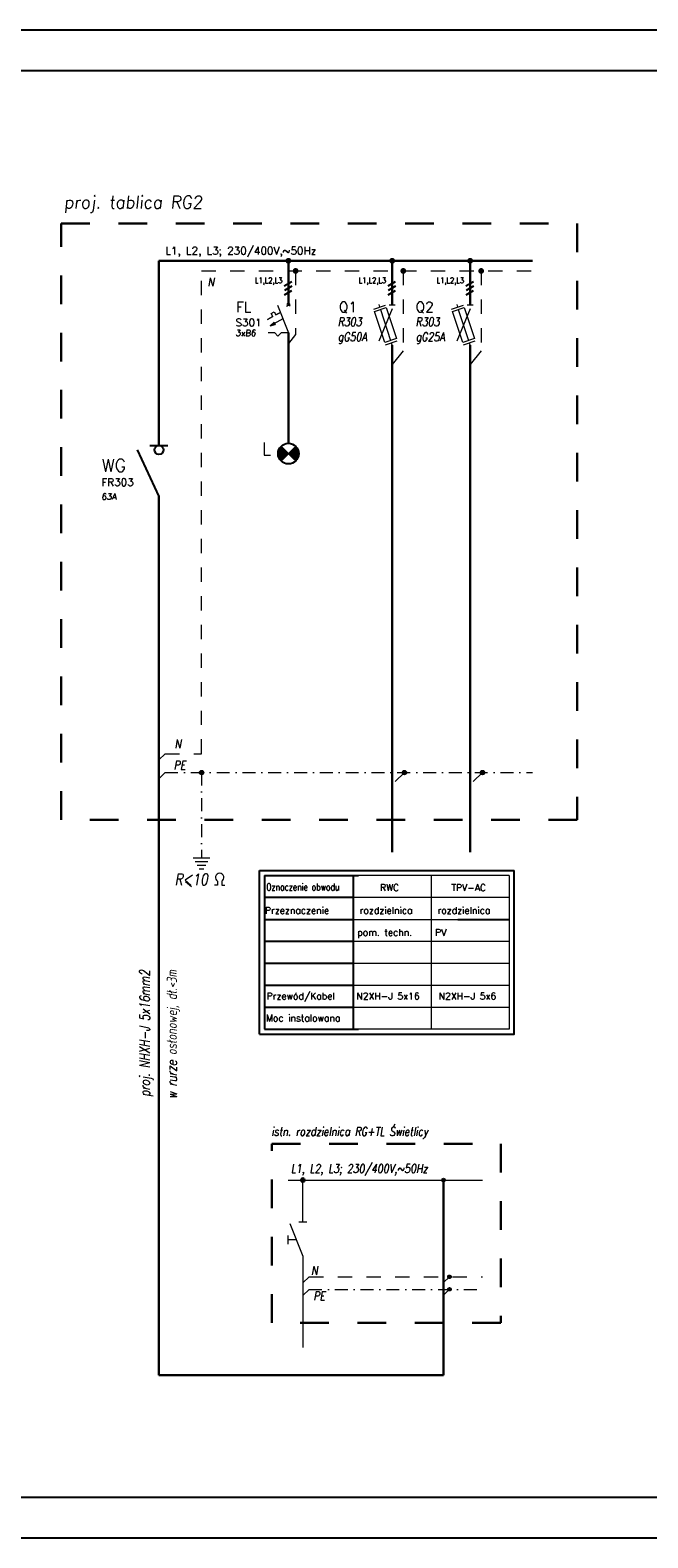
# Model space of a CAD drawing. Extents: x -558982 to 5119495, y -5290134 to 121759.
# Tile 167 of 256: x -482322 to -470161, y 10416 to 40116. Entities that reach past the tile are written whole.
import ezdxf
from ezdxf.enums import TextEntityAlignment as Align

# ---------------------------------------------------------------- set-up
doc = ezdxf.new("R2010")
doc.units = 0
doc.header["$MEASUREMENT"] = 0
doc.linetypes.add('DASHDOT', pattern=[25.4, 12.7, -6.35, 0, -6.35])
doc.linetypes.add('Dashed', pattern=[564.444447, 282.222223, -282.222223])
for name, color, linetype, lineweight in [('$ IE INSTALACJA ELEKTRYCZNA', 1, 'Continuous', 30), ('$ IE_APARATY ELEKTRYCZNE', 7, 'Continuous', 0), ('$ IE_OPISY', 7, 'Continuous', 25), ('$ IE_SCHEMAT', 7, 'Continuous', 0)]:
    doc.layers.add(name, color=color, linetype=linetype, lineweight=lineweight)
doc.layers.add('$ IE TABELA', color=7, linetype='Continuous')
doc.styles.add('R', font='romans.shx', dxfattribs={"width": 0.85})
doc.styles.add('ROMANS', font='romans.shx', dxfattribs={"width": 0.85})

# ---------------------------------------------------------------- blocks, each defined once
blk = doc.blocks.new('lampka sygnalizacyjna')
at = {"layer": '$ IE_APARATY ELEKTRYCZNE', "linetype": 'Continuous', "lineweight": 25}
for points in [[(5543993.8, 5925075.6), (5543979.5, 5925089.9, 0.198912), (5543973.5, 5925075.6, 0.198912), (5543979.5, 5925061.2)], [(5544008.2, 5925061.2, 0.198912), (5544014.1, 5925075.6, 0.198912), (5544008.2, 5925089.9), (5543993.8, 5925075.6)]]:
    blk.add_hatch(color=1, dxfattribs=at).paths.add_polyline_path(points)
at = {"layer": '$ IE_APARATY ELEKTRYCZNE', "color": 1, "linetype": 'Continuous', "lineweight": 25}
for p, q in [((5544008.2, 5925061.2), (5543979.5, 5925089.9)), ((5543979.5, 5925061.2), (5544008.2, 5925089.9))]:
    blk.add_line(p, q, dxfattribs=at)
blk.add_circle((5543993.8, 5925075.6), 20.3, dxfattribs=at)
blk = doc.blocks.new('rozłącznik izolacyjny')
at = {"layer": '$ IE_APARATY ELEKTRYCZNE', "color": 7, "linetype": 'Continuous', "lineweight": 25}
for p, q in [((5543845.9, 5925091.8), (5543881.5, 5925091.8)), ((5543820.7, 5925083), (5543863.7, 5924991))]:
    blk.add_line(p, q, dxfattribs=at)
blk.add_circle((5543863.7, 5925083), 8.84, dxfattribs=at)
blk = doc.blocks.new('a3eee')
at = {"layer": '$ IE TABELA'}
for p, q in [((23930.8, 4176.8), (19730.8, 4176.8)), ((23840.8, 4096.8), (19890.8, 4096.8)), ((19890.8, 1286.8), (23840.8, 1286.8)), ((19730.8, 1206.8), (23930.8, 1206.8))]:
    blk.add_line(p, q, dxfattribs=at)
blk = doc.blocks.new('wyłącznik nadprądowy')
at = {"layer": '$ IE_APARATY ELEKTRYCZNE'}
h = blk.add_hatch(color=256, dxfattribs=at)
h.paths.add_polyline_path([(5544320.5, 5925082.2), (5544319.3, 5925084.4), (5544311.5, 5925077.3)])
h.paths.add_polyline_path([(5544320.5, 5925082.2), (5544311.5, 5925077.3), (5544321.7, 5925079.9)])
for p, q in [((5544317, 5925095.7), (5544306.2, 5925089.9)), ((5544306.2, 5925089.9), (5544317, 5925095.7)), ((5544336.9, 5925090.9), (5544311.5, 5925077.3)), ((5544336.9, 5925090.9), (5544311.5, 5925077.3)), ((5544313.8, 5925101.8), (5544319.9, 5925105.1)), ((5544313.8, 5925101.8), (5544319.9, 5925105.1)), ((5544313.8, 5925101.8), (5544319.9, 5925105.1)), ((5544317, 5925095.7), (5544313.8, 5925101.8)), ((5544317, 5925095.7), (5544313.8, 5925101.8)), ((5544317, 5925095.7), (5544313.8, 5925101.8)), ((5544319.9, 5925105.1), (5544323.2, 5925098.9)), ((5544319.9, 5925105.1), (5544323.2, 5925098.9)), ((5544319.9, 5925105.1), (5544323.2, 5925098.9)), ((5544331.9, 5925103.6), (5544323.2, 5925098.9)), ((5544323.2, 5925098.9), (5544331.9, 5925103.6)), ((5544326.1, 5925118.2), (5544347.7, 5925063.6)), ((5544320.7, 5925063.6), (5544308.1, 5925063.6)), ((5544320.7, 5925063.6), (5544308.1, 5925063.6)), ((5544311.5, 5925077.3), (5544319.3, 5925084.4)), ((5544311.5, 5925077.3), (5544321.7, 5925079.9)), ((5544319.3, 5925084.4), (5544321.7, 5925079.9)), ((5544327.1, 5925056.9), (5544320.7, 5925063.6)), ((5544327.1, 5925056.9), (5544320.7, 5925063.6)), ((5544327.1, 5925056.9), (5544333.5, 5925063.6)), ((5544333.5, 5925063.6), (5544327.1, 5925056.9)), ((5544347.7, 5925063.6), (5544333.5, 5925063.6)), ((5544347.7, 5925063.6), (5544333.5, 5925063.6))]:
    blk.add_line(p, q, dxfattribs=at)
for points in [[(5544344.2, 5925115.7), (5544351, 5925120.7)], [(5544351.1, 5925115.7), (5544344.3, 5925120.7)]]:
    blk.add_lwpolyline(points, dxfattribs=at)

msp = doc.modelspace()

# ---------------------------------------------------------------- hatches: boundary and pattern name
at = {"layer": '$ IE INSTALACJA ELEKTRYCZNA', "linetype": 'Continuous'}
h = msp.add_hatch(color=7, dxfattribs=at)
edge = h.paths.add_edge_path()
edge.add_arc((-476953, 17464), 35.3, 0, 360)
at = {"layer": '$ IE INSTALACJA ELEKTRYCZNA', "linetype": 'Continuous', "lineweight": 0}
h = msp.add_hatch(color=7, dxfattribs=at)
edge = h.paths.add_edge_path()
edge.add_arc((-474183, 17464), 35.3, 0, 360)
at = {"layer": '$ IE INSTALACJA ELEKTRYCZNA', "linetype": 'Continuous', "lineweight": 0, "ltscale": 3}
h = msp.add_hatch(color=7, dxfattribs=at)
edge = h.paths.add_edge_path()
edge.add_arc((-474183, 17464), 35.3, 180, 540)
h = msp.add_hatch(color=7, dxfattribs=at)
edge = h.paths.add_edge_path()
edge.add_arc((-474183, 17464), 35.3, 180, 540)
at = {"layer": '$ IE INSTALACJA ELEKTRYCZNA', "linetype": 'Dashed', "lineweight": 0, "ltscale": 100}
for points in [[(-474034, 15559, 1), (-474100, 15559, 1)], [(-474034, 15312, 1), (-474100, 15312, 1)]]:
    msp.add_hatch(color=7, dxfattribs=at).paths.add_polyline_path(points)

# ---------------------------------------------------------------- linework, layer by layer
at = {"layer": '$ IE INSTALACJA ELEKTRYCZNA', "color": 7, "linetype": 'Continuous', "lineweight": 0}
for p, q in [((-475557, 34623), (-475327, 34699)), ((-475557, 34623), (-475327, 34699)), ((-475458, 34709), (-475442, 34661)), ((-475458, 34709), (-475442, 34661)), ((-475195, 34626), (-475456, 33991)), ((-475195, 34626), (-475456, 33991)), ((-475426, 34613), (-475225, 34004)), ((-475426, 34613), (-475225, 34004)), ((-475193, 34701), (-475254, 34701)), ((-475193, 34701), (-475254, 34701)), ((-475133, 34701), (-475193, 34701)), ((-475133, 34701), (-475193, 34701)), ((-474024, 34623), (-473793, 34699)), ((-474024, 34623), (-473793, 34699)), ((-473924, 34709), (-473908, 34661)), ((-473924, 34709), (-473908, 34661)), ((-473661, 34626), (-473923, 33991)), ((-473661, 34626), (-473923, 33991)), ((-473893, 34613), (-473691, 34004)), ((-473893, 34613), (-473691, 34004)), ((-473660, 34701), (-473720, 34701)), ((-473660, 34701), (-473720, 34701)), ((-473599, 34701), (-473660, 34701)), ((-473599, 34701), (-473660, 34701)), ((-475324, 33918), (-475094, 33994)), ((-475324, 33918), (-475094, 33994)), ((-475193, 33908), (-475209, 33956)), ((-475193, 33908), (-475209, 33956)), ((-473790, 33918), (-473560, 33994)), ((-473790, 33918), (-473560, 33994)), ((-473660, 33908), (-473675, 33956)), ((-473660, 33908), (-473675, 33956)), ((-477244, 17464), (-473417, 17464))]:
    msp.add_line(p, q, dxfattribs=at)
at = {"layer": '$ IE INSTALACJA ELEKTRYCZNA', "color": 7, "linetype": 'DASHDOT', "lineweight": 0, "ltscale": 20}
for p, q in [((-479666, 25863), (-479787, 25742)), ((-479666, 25492), (-479787, 25370)), ((-474955, 25493), (-475197, 25250)), ((-473417, 25493), (-473660, 25250)), ((-476832, 15308), (-476953, 15187)), ((-476832, 15308), (-473417, 15308))]:
    msp.add_line(p, q, dxfattribs=at)
at = {"layer": '$ IE INSTALACJA ELEKTRYCZNA', "color": 7, "lineweight": 0}
for p, q in [((-476953, 16642), (-476953, 17464)), ((-477033, 16642), (-476874, 16642)), ((-477247, 16371), (-477247, 16204)), ((-477207, 16609), (-476953, 15965)), ((-477080, 16287), (-477247, 16287)), ((-476953, 15965), (-476953, 14167))]:
    msp.add_line(p, q, dxfattribs=at)
at = {"layer": '$ IE INSTALACJA ELEKTRYCZNA', "linetype": 'Continuous'}
for p, q in [((-474183, 17464), (-474183, 17116)), ((-474183, 17116), (-474183, 13620))]:
    msp.add_line(p, q, dxfattribs=at)
at = {"layer": '$ IE INSTALACJA ELEKTRYCZNA', "color": 7, "linetype": 'Dashed', "lineweight": 0}
for q in [(-476953, 15437), (-473417, 15559)]:
    msp.add_line((-476832, 15559), q, dxfattribs=at)
at = {"layer": '$ IE INSTALACJA ELEKTRYCZNA', "color": 7, "linetype": 'Continuous', "lineweight": 0, "ltscale": 100}
for p, q in [((-474181, 15445), (-474067, 15559)), ((-474181, 15198), (-474067, 15312))]:
    msp.add_line(p, q, dxfattribs=at)
at = {"layer": '$ IE INSTALACJA ELEKTRYCZNA', "color": 7, "linetype": 'Dashed', "lineweight": 0}
for points in [[(-479666, 25863), (-478948, 25863), (-478947, 25864), (-478947, 35373)], [(-478947, 35373), (-472430, 35373)]]:
    msp.add_lwpolyline(points, dxfattribs=at)
at = {"layer": '$ IE INSTALACJA ELEKTRYCZNA', "color": 7, "linetype": 'Continuous', "lineweight": 0}
for points in [[(-475542, 34575), (-475311, 34651), (-475110, 34042), (-475340, 33966)], [(-475542, 34575), (-475311, 34651), (-475110, 34042), (-475340, 33966)], [(-474008, 34575), (-473778, 34651), (-473576, 34042), (-473806, 33966)], [(-474008, 34575), (-473778, 34651), (-473576, 34042), (-473806, 33966)]]:
    msp.add_lwpolyline(points, close=True, dxfattribs=at)
at = {"layer": '$ IE INSTALACJA ELEKTRYCZNA', "color": 7, "linetype": 'DASHDOT', "lineweight": 0, "ltscale": 20}
for points in [[(-479666, 25492), (-472430, 25492)], [(-478947, 25492), (-478947, 23811)]]:
    msp.add_lwpolyline(points, dxfattribs=at)
at = {"layer": '$ IE INSTALACJA ELEKTRYCZNA', "linetype": 'Continuous'}
msp.add_lwpolyline([(-479787, 13620), (-474183, 13620)], dxfattribs=at)
at = {"layer": '$ IE INSTALACJA ELEKTRYCZNA', "color": 7, "linetype": 'Continuous'}
msp.add_circle((-476953, 17464), 35.3, dxfattribs=at)
at = {"layer": '$ IE INSTALACJA ELEKTRYCZNA', "color": 7, "linetype": 'Continuous', "lineweight": 0}
msp.add_circle((-474183, 17464), 35.3, dxfattribs=at)
at = {"layer": '$ IE INSTALACJA ELEKTRYCZNA', "color": 7, "linetype": 'Continuous', "lineweight": 0, "ltscale": 3}
msp.add_circle((-474183, 17464), 35.3, dxfattribs=at)
msp.add_circle((-474183, 17464), 35.3, dxfattribs=at)
at = {"layer": '$ IE INSTALACJA ELEKTRYCZNA', "color": 7, "linetype": 'Dashed', "lineweight": 0, "ltscale": 100}
for centre in [(-474067, 15559), (-474067, 15312)]:
    msp.add_circle(centre, 33.1, dxfattribs=at)
at = {"layer": '$ IE_OPISY', "color": 7}
for p, q in [((-477805, 20340), (-477805, 23560)), ((-477805, 23560), (-472793, 23560)), ((-477710, 23466), (-477710, 23033)), ((-477710, 23033), (-477710, 22600)), ((-477710, 22600), (-477710, 22167)), ((-477710, 22167), (-477710, 21734)), ((-477710, 21734), (-477710, 21301)), ((-477710, 21301), (-477710, 20435))]:
    msp.add_line(p, q, dxfattribs=at)
at = {"layer": '$ IE_OPISY', "color": 7, "linetype": 'Continuous', "ltscale": 3}
for p, q in [((-477710, 23466), (-475960, 23466)), ((-477336, 23466), (-475860, 23466)), ((-477710, 22600), (-475960, 22600)), ((-476966, 22600), (-475960, 22600)), ((-473899, 22600), (-472893, 22600)), ((-477710, 22167), (-475960, 22167)), ((-477710, 21734), (-475960, 21734)), ((-477710, 21301), (-475960, 21301)), ((-477710, 20435), (-475960, 20435)), ((-477336, 20435), (-475860, 20435))]:
    msp.add_line(p, q, dxfattribs=at)
at = {"layer": '$ IE_OPISY', "color": 7, "linetype": 'Continuous'}
for p, q in [((-475960, 23033), (-477710, 23033)), ((-477710, 20868), (-475960, 20868))]:
    msp.add_line(p, q, dxfattribs=at)
at = {"layer": '$ IE_OPISY', "lineweight": 0, "ltscale": 50}
for points in [[(-479111, 23811), (-478784, 23811)], [(-479073, 23738), (-478822, 23738)], [(-479034, 23666), (-478861, 23666)], [(-478995, 23594), (-478900, 23594)], [(-479266, 23348), (-479146, 23244)], [(-478635, 23273), (-478690, 23273)], [(-478635, 23351), (-478635, 23273)], [(-478547, 23351), (-478547, 23273)], [(-478547, 23273), (-478492, 23273)]]:
    msp.add_lwpolyline(points, dxfattribs=at)
at = {"layer": '$ IE_OPISY', "color": 7}
msp.add_lwpolyline([(-477805, 20340), (-472793, 20340), (-472793, 23560)], dxfattribs=at)
at = {"layer": '$ IE_OPISY', "color": 7, "linetype": 'Continuous', "ltscale": 3}
msp.add_lwpolyline([(-475960, 23466), (-475960, 20435)], dxfattribs=at)
at = {"layer": '$ IE_OPISY', "lineweight": 0, "ltscale": 50}
msp.add_arc((-478591, 23423), 83.9, 301.7522, 238.2478, dxfattribs=at)
at = {"layer": '$ IE_SCHEMAT', "color": 7, "linetype": 'Dashed'}
for p, q in [((-477096, 35373), (-477096, 34120)), ((-474976, 35373), (-474976, 33799)), ((-473442, 35373), (-473442, 33799)), ((-474976, 33798), (-474976, 33799)), ((-473442, 33798), (-473442, 33799))]:
    msp.add_line(p, q, dxfattribs=at)
at = {"layer": '$ IE_SCHEMAT', "color": 7, "linetype": 'Continuous', "lineweight": 25}
for p, q in [((-477319, 35078), (-477173, 35163)), ((-477311, 34995), (-477165, 35079)), ((-475275, 35078), (-475129, 35163)), ((-475266, 34995), (-475120, 35079)), ((-473741, 35078), (-473595, 35163)), ((-473733, 34995), (-473587, 35079)), ((-477316, 34904), (-477170, 34988)), ((-475272, 34904), (-475126, 34988)), ((-473738, 34904), (-473592, 34988))]:
    msp.add_line(p, q, dxfattribs=at)
at = {"layer": '$ IE_SCHEMAT', "color": 7, "linetype": 'Dashed', "ltscale": 50}
for p, q in [((-477096, 34120), (-477238, 33943)), ((-474976, 33799), (-475193, 33527)), ((-473442, 33799), (-473660, 33527))]:
    msp.add_line(p, q, dxfattribs=at)
at = {"layer": '$ IE_SCHEMAT', "color": 7, "linetype": 'Continuous'}
for p, q in [((-474426, 23466), (-475960, 23466)), ((-472893, 23466), (-474426, 23466)), ((-474426, 23033), (-475960, 23033)), ((-472893, 23033), (-474426, 23033)), ((-475960, 20868), (-474426, 20868)), ((-474426, 20868), (-472893, 20868)), ((-474426, 20435), (-475960, 20435)), ((-472893, 20435), (-474426, 20435))]:
    msp.add_line(p, q, dxfattribs=at)
at = {"layer": '$ IE_SCHEMAT', "color": 7, "linetype": 'Continuous', "ltscale": 3}
for p, q in [((-475960, 22600), (-474426, 22600)), ((-475960, 22600), (-474426, 22600)), ((-474426, 22600), (-472893, 22600)), ((-475960, 22167), (-474426, 22167)), ((-474426, 22167), (-472893, 22167)), ((-475960, 21734), (-474426, 21734)), ((-474426, 21734), (-472893, 21734)), ((-475960, 21301), (-474426, 21301)), ((-474426, 21301), (-472893, 21301))]:
    msp.add_line(p, q, dxfattribs=at)
at = {"layer": '$ IE_SCHEMAT', "color": 3, "linetype": 'Dashed', "lineweight": 30, "ltscale": 2}
for points in [[(-481714, 36305), (-471551, 36305), (-471551, 24561), (-481714, 24561)], [(-477566, 18178), (-473057, 18178), (-473057, 14650), (-477566, 14650)]]:
    msp.add_lwpolyline(points, close=True, dxfattribs=at)
at = {"layer": '$ IE_SCHEMAT', "color": 1, "linetype": 'Continuous', "lineweight": 30}
for points in [[(-479786, 35573), (-472430, 35573)], [(-479786, 31936), (-479786, 35573)], [(-477238, 34701), (-477238, 35573)], [(-475193, 34701), (-475193, 35573)], [(-473660, 34701), (-473660, 35573)], [(-477238, 31976), (-477238, 34155)], [(-475193, 33908), (-475193, 23921)], [(-473660, 33908), (-473660, 23921)], [(-479787, 30928), (-479787, 13620)]]:
    msp.add_lwpolyline(points, dxfattribs=at)
at = {"layer": '$ IE_SCHEMAT', "color": 7, "linetype": 'Continuous', "flags": 128}
for points, const_width in [([(-477266, 35573, 1), (-477209, 35573, 1)], 56.9), ([(-477124, 35373, 1), (-477067, 35373, 1)], 56.9), ([(-475222, 35573, 1), (-475165, 35573, 1)], 56.9), ([(-475004, 35373, 1), (-474947, 35373, 1)], 56.9), ([(-473688, 35573, 1), (-473631, 35573, 1)], 56.9), ([(-473470, 35373, 1), (-473414, 35373, 1)], 56.9), ([(-478973, 25492, 1), (-478922, 25492, 1)], 51.3), ([(-474979, 25492, 1), (-474928, 25492, 1)], 51.3), ([(-473441, 25492, 1), (-473390, 25492, 1)], 51.3)]:
    msp.add_lwpolyline(points, format="xyb", close=True, dxfattribs=dict(at, const_width=const_width))
at = {"layer": '$ IE_SCHEMAT', "color": 7, "linetype": 'Continuous', "ltscale": 3}
for points in [[(-474426, 23466), (-474426, 20435)], [(-472893, 23466), (-472893, 20435)]]:
    msp.add_lwpolyline(points, dxfattribs=at)
at = {"layer": '$ IE_SCHEMAT', "color": 7}
for centre in [(-477238, 35573), (-475193, 35573), (-473660, 35573), (-478947, 25492), (-474953, 25492), (-473416, 25492)]:
    msp.add_circle(centre, 42.5, dxfattribs=at)

# ---------------------------------------------------------------- block references
at = {"layer": '$ IE TABELA', "transparency": 33554687, "xscale": 10, "yscale": 10, "zscale": 10}
msp.add_blockref('a3eee', (-688778, -1652), dxfattribs=at)
at = {"layer": '$ IE_APARATY ELEKTRYCZNE', "xscale": 10, "yscale": 10, "zscale": 10}
msp.add_blockref('wyłącznik nadprądowy', (-55920714, -59216481), dxfattribs=at)
at = {"layer": '$ IE_APARATY ELEKTRYCZNE', "linetype": 'Dashed', "lineweight": 30, "xscale": 10, "yscale": 10, "zscale": 10}
for name, p in [('rozłącznik izolacyjny', (-55918424, -59218982)), ('lampka sygnalizacyjna', (-55917176, -59218982))]:
    msp.add_blockref(name, p, dxfattribs=at)

# ---------------------------------------------------------------- texts
at = {"layer": '$ IE INSTALACJA ELEKTRYCZNA', "color": 7, "linetype": 'Dashed', "lineweight": 0, "style": 'ROMANS', "oblique": 10, "width": 0.8}
msp.add_text('N', height=170, dxfattribs=at).set_placement((-478831, 35070))
at = {"layer": '$ IE INSTALACJA ELEKTRYCZNA', "color": 7, "linetype": 'DASHDOT', "lineweight": 0, "ltscale": 20, "style": 'ROMANS', "oblique": 10, "width": 0.8}
msp.add_attdef('PE', text='3', height=170, dxfattribs=at).set_placement((-476513, 15097), align=Align.RIGHT)
at = {"layer": '$ IE_OPISY', "color": 7, "lineweight": -2, "style": 'ROMANS', "oblique": 10, "width": 0.8}
for s, p in [('R303', (-476267, 34285)), ('R303', (-474734, 34285)), ('gG50A', (-476264, 33991)), ('gG25A', (-474730, 33991)), ('istn. rozdzielnica RG+TL Świetlicy', (-477572, 18336)), ('L1, L2, L3; 230/400V,~50Hz', (-477190, 17605))]:
    msp.add_text(s, height=170.1, dxfattribs=at).set_placement(p)
at = {"layer": '$ IE_OPISY', "color": 7, "linetype": 'Continuous', "lineweight": 25, "style": 'ROMANS'}
for s, p in [('L', (-477760, 31744)), ('WG', (-480916, 31417))]:
    msp.add_text(s, height=250, dxfattribs=at).set_placement(p)
at = {"layer": '$ IE_OPISY', "color": 7, "style": 'ROMANS', "oblique": 10, "width": 0.8}
for s, height, p in [('N', 170, (-479478, 25973)), ('PE', 170.1, (-479495, 25554))]:
    msp.add_text(s, height=height, dxfattribs=at).set_placement(p)
at = {"layer": '$ IE_OPISY', "lineweight": 0, "ltscale": 50, "style": 'ROMANS', "oblique": 10, "width": 0.8}
msp.add_text('R<10', height=225.6, dxfattribs=at).set_placement((-479479, 23274))
at = {"layer": '$ IE_OPISY', "color": 7, "linetype": 'Continuous', "ltscale": 3, "style": 'ROMANS', "width": 0.8}
msp.add_text('Oznaczenie obwodu', height=136.42, dxfattribs=at).set_placement((-477673, 23169))
at = {"layer": '$ IE_OPISY', "color": 7, "linetype": 'Continuous', "ltscale": 3, "style": 'ROMANS'}
for s, p in [('Przeznaczenie', (-477698, 22709)), ('Przewód/Kabel', (-477666, 21022)), ('Moc instalowana', (-477680, 20590))]:
    msp.add_text(s, height=132.67, dxfattribs=at).set_placement(p)
at = {"layer": '$ IE_OPISY', "color": 7, "lineweight": -2, "style": 'ROMANS', "oblique": 10, "width": 0.75}
for s, p in [('proj. NHXH-J 5x16mm2', (-479967, 21602)), ('w rurze osłonowej, dł.<3m', (-479433, 21602))]:
    msp.add_text(s, height=200, rotation=90, dxfattribs=at).set_placement(p, align=Align.RIGHT)
at = {"layer": '$ IE_OPISY', "lineweight": -2, "insert": (-481656, 36853), "char_height": 250, "attachment_point": 1, "style": 'R'}
msp.add_mtext_dynamic_manual_height_columns('\\Q6;\\W0.95;proj. tablica RG2', width=19698.09, gutter_width=40, heights=[0], dxfattribs=at)
at = {"layer": '$ IE_OPISY', "color": 7, "lineweight": -2, "style": 'ROMANS', "oblique": 10, "width": 0.8}
msp.add_attdef('N', text='3', height=170, dxfattribs=at).set_placement((-476663, 15598), align=Align.RIGHT)
at = {"layer": '$ IE_SCHEMAT', "color": 7, "linetype": 'Continuous', "lineweight": 25, "style": 'ROMANS'}
for s, height, p in [('L1, L2, L3; 230/400V,~50Hz', 150, (-479659, 35696)), ('FL', 200, (-478268, 34563)), ('Q1', 200, (-476245, 34563)), ('Q2', 200, (-474735, 34563)), ('S301', 150, (-478280, 34282)), ('FR303', 150, (-480919, 31136))]:
    msp.add_text(s, height=height, dxfattribs=at).set_placement(p)
at = {"layer": '$ IE_SCHEMAT', "color": 7, "linetype": 'Continuous', "lineweight": 25, "style": 'ROMANS', "width": 0.8}
for p in [(-477897, 35130), (-475853, 35130), (-474319, 35130)]:
    msp.add_text('L1,L2,L3', height=113.7, dxfattribs=at).set_placement(p)
at = {"layer": '$ IE_SCHEMAT', "color": 7, "linetype": 'Dashed', "lineweight": 25, "ltscale": 50, "style": 'ROMANS', "oblique": 5}
for s, p in [('3xB6', (-478278, 34090)), ('63A', (-480919, 30868))]:
    msp.add_text(s, height=120, dxfattribs=at).set_placement(p)
at = {"layer": '$ IE_SCHEMAT', "color": 7, "linetype": 'Continuous', "lineweight": 25, "ltscale": 3, "style": 'ROMANS'}
for s, height, p in [('RWC', 132.7, (-475433, 23159)), ('TPV-AC', 132.7, (-474029, 23159)), ('rozdzielnica', 132.67, (-475834, 22709)), ('rozdzielnica', 132.67, (-474301, 22709)), ('pom. techn.', 132.67, (-475882, 22276)), ('PV', 132.7, (-474348, 22276)), ('N2XH-J 5x16', 132.67, (-475898, 21022)), ('N2XH-J 5x6', 132.7, (-474277, 21022))]:
    msp.add_text(s, height=height, dxfattribs=at).set_placement(p)

doc.saveas('drawing.dxf')
